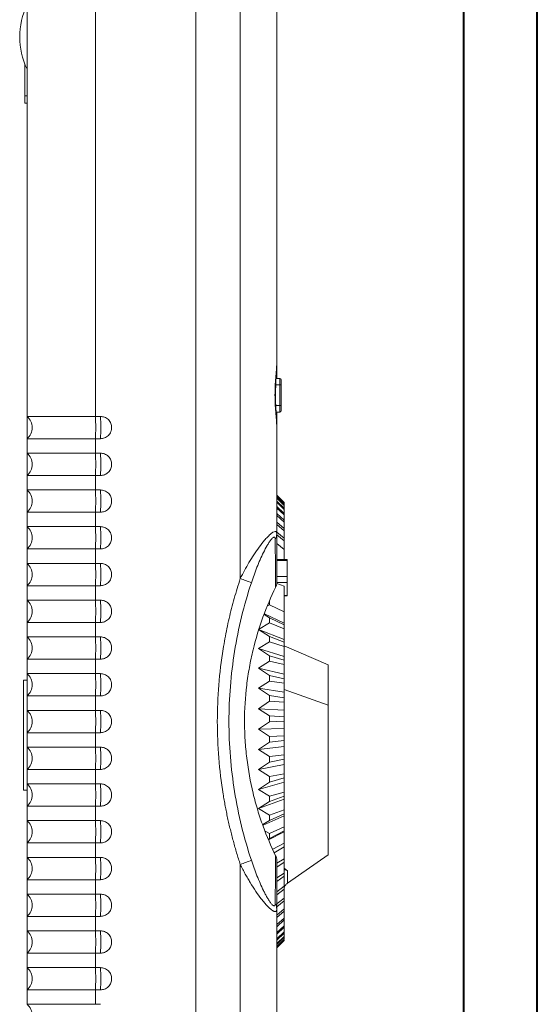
# Model space of a CAD drawing. Header units: millimetres. Extents: x 0 to 1189, y 0 to 841.
# Tile 7 of 8: x 1119 to 1189, y 137 to 271. Entities that reach past the tile are written whole.
import ezdxf

# ---------------------------------------------------------------- set-up
doc = ezdxf.new("R2010")
doc.units = ezdxf.units.MM

msp = doc.modelspace()

# ---------------------------------------------------------------- linework, layer by layer
at = {"color": 7, "linetype": 'Continuous', "lineweight": 40}
for p, q in [((1189.08, 0.21), (1189.08, 841.21)), ((1179.08, 10.21), (1179.08, 831.21))]:
    msp.add_line(p, q, dxfattribs=at)
at = {"color": 7, "linetype": 'Continuous', "lineweight": 15}
for p, q in [((1142.6, 97.15), (1142.6, 273.7)), ((1142.6, 273.67), (1142.6, 97.17)), ((1148.64, 194.97), (1148.64, 273.67)), ((1153.6, 224.29), (1153.6, 273.67)), ((1119.6, 272.74), (1119.6, 217.04)), ((1128.9, 272.74), (1128.9, 217.04)), ((1119.3, 260.67), (1119.3, 265)), ((1119.6, 260.67), (1119.3, 260.67)), ((1119.3, 259.67), (1119.6, 259.67)), ((1153.5, 222.22), (1154, 222.21)), ((1154, 221.32), (1154, 222.21)), ((1154, 218.52), (1154, 221.32)), ((1154.2, 221.32), (1154, 221.32)), ((1154.2, 218.52), (1154.2, 221.32)), ((1154, 217.63), (1154, 218.52)), ((1154, 218.52), (1154.2, 218.52)), ((1154, 217.63), (1153.51, 217.62)), ((1119.6, 217.04), (1128.9, 217.04)), ((1128.9, 217.04), (1129.6, 217.04)), ((1153.6, 215.65), (1153.57, 216.23)), ((1153.6, 201.06), (1153.6, 215.65)), ((1128.9, 214), (1119.6, 214)), ((1119.6, 214), (1119.6, 212.04)), ((1128.9, 214), (1128.9, 212.04)), ((1129.6, 214), (1128.9, 214)), ((1119.6, 212.04), (1128.9, 212.04)), ((1128.9, 212.04), (1129.6, 212.04)), ((1128.9, 209), (1119.6, 209)), ((1119.6, 209), (1119.6, 207.04)), ((1128.9, 209), (1128.9, 207.04)), ((1129.6, 209), (1128.9, 209)), ((1119.6, 207.04), (1128.9, 207.04)), ((1128.9, 207.04), (1129.6, 207.04)), ((1153.6, 206.33), (1154.6, 205.33)), ((1154.6, 205.28), (1153.6, 206.28)), ((1153.6, 206.24), (1154.6, 205.24)), ((1154.6, 205.02), (1153.6, 206.02)), ((1153.6, 205.91), (1154.6, 204.93)), ((1154.6, 204.54), (1153.6, 205.52)), ((1153.6, 205.35), (1154.6, 204.39)), ((1154.6, 205.24), (1154.6, 205.1)), ((1154.6, 204.93), (1154.6, 205.02)), ((1128.9, 204), (1119.6, 204)), ((1119.6, 204), (1119.6, 202.04)), ((1128.9, 204), (1128.9, 202.04)), ((1129.6, 204), (1128.9, 204)), ((1154.6, 203.83), (1153.6, 204.79)), ((1153.6, 204.57), (1154.6, 203.64)), ((1154.6, 202.91), (1153.6, 203.84)), ((1154.6, 204.93), (1154.6, 204.61)), ((1154.6, 204.39), (1154.6, 204.54)), ((1154.6, 204.39), (1154.6, 203.91)), ((1154.6, 203.64), (1154.6, 203.83)), ((1153.6, 203.56), (1154.6, 202.67)), ((1154.6, 201.78), (1153.6, 202.67)), ((1153.6, 202.34), (1154.6, 201.49)), ((1154.6, 203.64), (1154.6, 202.99)), ((1154.6, 202.67), (1154.6, 202.91)), ((1154.6, 202.67), (1154.6, 201.86)), ((1119.6, 202.04), (1128.9, 202.04)), ((1128.9, 202.04), (1129.6, 202.04)), ((1154.6, 200.45), (1153.6, 201.3)), ((1154.6, 201.49), (1154.6, 201.78)), ((1154.6, 201.49), (1154.6, 200.53)), ((1153.6, 200.92), (1154.6, 200.11)), ((1154.6, 198.93), (1153.6, 199.73)), ((1154.6, 200.11), (1154.6, 200.45)), ((1154.6, 200.11), (1154.6, 198.93)), ((1128.9, 199), (1119.6, 199)), ((1119.6, 199), (1119.6, 197.04)), ((1128.9, 199), (1128.9, 197.04)), ((1129.6, 199), (1128.9, 199)), ((1154.6, 197.59), (1154.6, 198.93)), ((1119.6, 197.04), (1128.9, 197.04)), ((1128.9, 197.04), (1129.6, 197.04)), ((1155, 197.59), (1153.6, 197.59)), ((1155, 197.42), (1155, 195.24)), ((1154.6, 193.94), (1153.59, 194.32)), ((1155, 194.45), (1155, 192.65)), ((1128.9, 194), (1119.6, 194)), ((1119.6, 194), (1119.6, 192.04)), ((1128.9, 194), (1128.9, 192.04)), ((1129.6, 194), (1128.9, 194)), ((1154.6, 190.45), (1154.6, 193.94)), ((1119.6, 192.04), (1128.9, 192.04)), ((1128.9, 192.04), (1129.6, 192.04)), ((1152.6, 191.41), (1152.6, 191.92)), ((1155, 192.65), (1154.6, 192.65)), ((1154.6, 192.64), (1155, 192.64)), ((1155, 192.64), (1155, 192.65)), ((1152.33, 191.25), (1152.6, 191.41)), ((1152.6, 191.41), (1154.6, 190.45)), ((1154.6, 188.9), (1154.6, 190.45)), ((1128.9, 189), (1119.6, 189)), ((1119.6, 189), (1119.6, 187.04)), ((1128.9, 189), (1128.9, 187.04)), ((1129.6, 189), (1128.9, 189)), ((1151.12, 188.05), (1152.6, 188.94)), ((1152.6, 189.65), (1151.88, 190.09)), ((1151.92, 190.18), (1154.6, 188.9)), ((1152.6, 189.65), (1152.6, 188.94)), ((1152.6, 189.65), (1154.6, 188.7)), ((1154.6, 188.15), (1152.6, 188.94)), ((1152.6, 187.11), (1151.12, 188.05)), ((1151.12, 188.05), (1154.6, 186.67)), ((1154.6, 188.7), (1154.6, 188.9)), ((1154.6, 188.15), (1154.6, 188.7)), ((1154.6, 186.67), (1154.6, 188.15)), ((1119.6, 187.04), (1128.9, 187.04)), ((1128.9, 187.04), (1129.6, 187.04)), ((1151.12, 185.45), (1152.6, 186.38)), ((1152.6, 187.11), (1152.6, 186.38)), ((1152.6, 187.11), (1154.6, 186.31)), ((1154.6, 185.75), (1152.6, 186.38)), ((1154.6, 186.31), (1154.6, 186.67)), ((1154.6, 185.75), (1154.6, 186.31)), ((1152.6, 184.48), (1151.12, 185.45)), ((1151.12, 185.45), (1154.6, 184.35)), ((1160.6, 183.23), (1154.6, 185.83)), ((1154.6, 184.35), (1154.6, 185.75)), ((1128.9, 184), (1119.6, 184)), ((1119.6, 184), (1119.6, 182.04)), ((1128.9, 184), (1128.9, 182.04)), ((1129.6, 184), (1128.9, 184)), ((1151.12, 182.77), (1152.6, 183.73)), ((1152.6, 184.48), (1152.6, 183.73)), ((1152.6, 184.48), (1154.6, 183.85)), ((1154.6, 183.27), (1152.6, 183.73)), ((1154.6, 183.85), (1154.6, 184.35)), ((1154.6, 183.27), (1154.6, 183.85)), ((1152.6, 181.79), (1151.12, 182.77)), ((1151.12, 182.77), (1154.6, 181.97)), ((1154.6, 181.97), (1154.6, 183.27)), ((1160.6, 177.74), (1160.6, 183.23)), ((1119.1, 166.17), (1119.1, 181.17)), ((1119.1, 181.17), (1119.6, 181.17)), ((1119.6, 182.04), (1128.9, 182.04)), ((1128.9, 182.04), (1129.6, 182.04)), ((1151.12, 180.04), (1152.6, 181.02)), ((1152.6, 181.79), (1152.6, 181.02)), ((1152.6, 181.79), (1154.6, 181.33)), ((1154.6, 180.73), (1152.6, 181.02)), ((1154.6, 181.33), (1154.6, 181.97)), ((1154.6, 180.73), (1154.6, 181.33)), ((1152.6, 179.05), (1151.12, 180.04)), ((1151.12, 180.04), (1154.6, 179.53)), ((1154.6, 179.53), (1154.6, 180.73)), ((1154.6, 179.87), (1160.6, 177.74)), ((1128.9, 179), (1119.6, 179)), ((1119.6, 179), (1119.6, 177.04)), ((1128.9, 179), (1128.9, 177.04)), ((1129.6, 179), (1128.9, 179)), ((1151.12, 177.27), (1152.6, 178.27)), ((1152.6, 179.05), (1152.6, 178.27)), ((1152.6, 179.05), (1154.6, 178.75)), ((1154.6, 178.15), (1152.6, 178.27)), ((1154.6, 178.75), (1154.6, 179.53)), ((1154.6, 178.15), (1154.6, 178.75)), ((1119.6, 177.04), (1128.9, 177.04)), ((1128.9, 177.04), (1129.6, 177.04)), ((1152.6, 176.28), (1151.12, 177.27)), ((1151.12, 177.27), (1154.6, 177.07)), ((1154.6, 177.07), (1154.6, 178.15)), ((1154.6, 176.16), (1154.6, 177.07)), ((1160.6, 177.74), (1160.6, 157.37)), ((1152.6, 176.28), (1152.6, 175.5)), ((1152.6, 176.28), (1154.6, 176.16)), ((1154.6, 175.55), (1152.6, 175.5)), ((1154.6, 175.55), (1154.6, 176.16)), ((1154.6, 174.59), (1154.6, 175.55)), ((1151.12, 174.5), (1152.6, 175.5)), ((1151.12, 174.5), (1154.6, 174.59)), ((1152.6, 173.5), (1151.12, 174.5)), ((1154.6, 173.56), (1154.6, 174.59)), ((1128.9, 174), (1119.6, 174)), ((1119.6, 174), (1119.6, 172.04)), ((1128.9, 174), (1128.9, 172.04)), ((1129.6, 174), (1128.9, 174)), ((1152.6, 173.5), (1154.6, 173.56)), ((1152.6, 173.5), (1152.6, 172.72)), ((1154.6, 172.95), (1152.6, 172.72)), ((1154.6, 172.95), (1154.6, 173.56)), ((1154.6, 172.12), (1154.6, 172.95)), ((1119.6, 172.04), (1128.9, 172.04)), ((1128.9, 172.04), (1129.6, 172.04)), ((1151.12, 171.72), (1152.6, 172.72)), ((1151.12, 171.72), (1154.6, 172.12)), ((1152.6, 170.74), (1151.12, 171.72)), ((1154.6, 170.97), (1154.6, 172.12)), ((1152.6, 170.74), (1154.6, 170.97)), ((1152.6, 170.74), (1152.6, 169.97)), ((1154.6, 170.38), (1152.6, 169.97)), ((1154.6, 170.38), (1154.6, 170.97)), ((1154.6, 169.68), (1154.6, 170.38)), ((1128.9, 169), (1119.6, 169)), ((1119.6, 169), (1119.6, 167.04)), ((1128.9, 169), (1128.9, 167.04)), ((1129.6, 169), (1128.9, 169)), ((1151.12, 168.98), (1152.6, 169.97)), ((1151.12, 168.98), (1154.6, 169.68)), ((1152.6, 168.02), (1151.12, 168.98)), ((1154.6, 168.42), (1154.6, 169.68)), ((1152.6, 168.02), (1154.6, 168.42)), ((1152.6, 168.02), (1152.6, 167.26)), ((1154.6, 167.84), (1152.6, 167.26)), ((1154.6, 167.84), (1154.6, 168.42)), ((1154.6, 167.28), (1154.6, 167.84)), ((1119.6, 166.17), (1119.1, 166.17)), ((1119.6, 167.04), (1128.9, 167.04)), ((1128.9, 167.04), (1129.6, 167.04)), ((1151.12, 166.29), (1154.6, 167.28)), ((1151.12, 166.29), (1152.6, 167.26)), ((1152.6, 165.36), (1151.12, 166.29)), ((1154.6, 165.93), (1154.6, 167.28)), ((1151.12, 163.67), (1154.6, 164.95)), ((1152.6, 165.36), (1154.6, 165.93)), ((1152.6, 165.36), (1152.6, 164.62)), ((1154.6, 165.35), (1152.6, 164.62)), ((1154.6, 165.35), (1154.6, 165.93)), ((1154.6, 164.95), (1154.6, 165.35)), ((1154.6, 163.5), (1154.6, 164.95)), ((1128.9, 164), (1119.6, 164)), ((1119.6, 164), (1119.6, 162.04)), ((1128.9, 164), (1128.9, 162.04)), ((1129.6, 164), (1128.9, 164)), ((1151.12, 163.67), (1152.6, 164.62)), ((1152.6, 162.77), (1151.12, 163.67)), ((1152.6, 162.77), (1154.6, 163.5)), ((1154.6, 162.95), (1154.6, 163.5)), ((1151.73, 161.4), (1154.6, 162.69)), ((1154.6, 162.95), (1152.6, 162.06)), ((1152.6, 162.77), (1152.6, 162.06)), ((1154.6, 162.69), (1154.6, 162.95)), ((1154.6, 161.17), (1154.6, 162.69)), ((1119.6, 162.04), (1128.9, 162.04)), ((1128.9, 162.04), (1129.6, 162.04)), ((1151.69, 161.49), (1152.6, 162.06)), ((1152.6, 160.28), (1154.6, 161.17)), ((1154.6, 160.64), (1154.6, 161.17)), ((1152.6, 160.28), (1152.02, 160.61)), ((1152.45, 159.51), (1152.6, 159.59)), ((1152.49, 159.43), (1154.6, 160.53)), ((1154.6, 160.64), (1152.6, 159.59)), ((1152.6, 160.28), (1152.6, 159.59)), ((1154.6, 160.53), (1154.6, 160.64)), ((1154.6, 158.95), (1154.6, 160.53)), ((1128.9, 159), (1119.6, 159)), ((1119.6, 159), (1119.6, 157.04)), ((1128.9, 159), (1128.9, 157.04)), ((1129.6, 159), (1128.9, 159)), ((1153.06, 158.14), (1154.6, 158.95)), ((1154.6, 158.45), (1153.27, 157.66)), ((1154.6, 158.45), (1154.6, 158.95)), ((1154.6, 156.85), (1154.6, 158.45)), ((1119.6, 157.04), (1128.9, 157.04)), ((1128.9, 157.04), (1129.6, 157.04)), ((1153.6, 156.26), (1154.6, 156.85)), ((1154.6, 156.38), (1154.6, 156.85)), ((1160.6, 157.37), (1155.07, 153.52)), ((1148.64, 156.07), (1148.64, 97.17)), ((1154.6, 156.38), (1153.6, 155.72)), ((1154.6, 154.9), (1154.6, 156.38)), ((1155.07, 155.22), (1154.6, 155.55)), ((1153.6, 154.23), (1154.6, 154.9)), ((1154.6, 154.46), (1153.6, 153.74)), ((1154.6, 154.46), (1154.6, 154.9)), ((1154.6, 153.1), (1154.6, 154.39)), ((1155.07, 153.52), (1155.07, 155.22)), ((1128.9, 154), (1119.6, 154)), ((1119.6, 154), (1119.6, 152.04)), ((1128.9, 154), (1128.9, 152.04)), ((1129.6, 154), (1128.9, 154)), ((1153.6, 152.37), (1154.6, 153.1)), ((1154.6, 152.71), (1154.6, 153.1)), ((1119.6, 152.04), (1128.9, 152.04)), ((1128.9, 152.04), (1129.6, 152.04)), ((1153.45, 150.58), (1154.6, 151.47)), ((1154.6, 152.71), (1153.6, 151.92)), ((1154.6, 151.47), (1154.6, 152.63)), ((1154.6, 151.12), (1154.6, 151.47)), ((1154.6, 151.12), (1153.6, 150.29)), ((1154.6, 150.03), (1154.6, 151.05)), ((1128.9, 149), (1119.6, 149)), ((1119.6, 149), (1119.6, 147.04)), ((1128.9, 149), (1128.9, 147.04)), ((1129.6, 149), (1128.9, 149)), ((1153.6, 149.19), (1154.6, 150.03)), ((1153.6, 123.37), (1153.6, 149.98)), ((1154.6, 149.72), (1153.6, 148.84)), ((1153.6, 147.9), (1154.6, 148.78)), ((1154.6, 149.72), (1154.6, 150.03)), ((1154.6, 148.78), (1154.6, 149.65)), ((1154.6, 148.52), (1154.6, 148.78)), ((1154.6, 148.52), (1153.6, 147.6)), ((1153.6, 146.82), (1154.6, 147.73)), ((1154.6, 147.52), (1153.6, 146.57)), ((1154.6, 147.73), (1154.6, 148.44)), ((1154.6, 147.52), (1154.6, 147.73)), ((1154.6, 146.9), (1154.6, 147.45)), ((1119.6, 147.04), (1128.9, 147.04)), ((1128.9, 147.04), (1129.6, 147.04)), ((1153.6, 145.95), (1154.6, 146.9)), ((1154.6, 146.74), (1153.6, 145.76)), ((1153.6, 145.31), (1154.6, 146.28)), ((1154.6, 146.17), (1153.6, 145.18)), ((1154.6, 146.74), (1154.6, 146.9)), ((1154.6, 146.28), (1154.6, 146.66)), ((1154.6, 146.17), (1154.6, 146.28)), ((1154.6, 145.89), (1154.6, 146.1)), ((1153.6, 144.9), (1154.6, 145.89)), ((1154.6, 145.83), (1153.6, 144.83)), ((1153.6, 144.72), (1154.6, 145.72)), ((1154.6, 145.71), (1153.6, 144.71)), ((1154.6, 145.72), (1154.6, 145.75)), ((1128.9, 144), (1119.6, 144)), ((1119.6, 144), (1119.6, 142.04)), ((1128.9, 144), (1128.9, 142.04)), ((1129.6, 144), (1128.9, 144)), ((1119.6, 142.04), (1128.9, 142.04)), ((1128.9, 142.04), (1129.6, 142.04)), ((1128.9, 139), (1119.6, 139)), ((1119.6, 139), (1119.6, 137.04)), ((1128.9, 139), (1128.9, 137.04)), ((1129.6, 139), (1128.9, 139)), ((1119.6, 137.04), (1128.9, 137.04)), ((1128.9, 137.04), (1129.6, 137.04))]:
    msp.add_line(p, q, dxfattribs=at)
at = {"color": 8, "linetype": 'Continuous', "lineweight": 15}
for p, q in [((1154, 221.32), (1153.46, 221.32)), ((1153.47, 218.52), (1154, 218.52)), ((1153.6, 197.42), (1155, 197.42)), ((1155, 195.24), (1153.6, 195.24)), ((1153.6, 194.45), (1155, 194.45))]:
    msp.add_line(p, q, dxfattribs=at)
at = {"color": 7, "linetype": 'Continuous', "lineweight": 15}
for centre, radius, start, end in [((1128.6, 268.67), 10, 154.1582, 205.8437), ((1154, 222.01), 0.2, 0, 89), ((1154, 217.83), 0.2, 271, 0), ((1118.3, 215.52), 2, 310.5416, 49.4584), ((1106.14, 215.52), 22.81, 356.1791, 3.8209), ((1106.84, 215.52), 22.81, 356.1791, 3.8209), ((1118.3, 210.52), 2, 310.5416, 49.4584), ((1106.14, 210.52), 22.81, 356.1791, 3.8209), ((1106.84, 210.52), 22.81, 356.1791, 3.8209), ((1118.3, 205.52), 2, 310.5416, 49.4584), ((1106.14, 205.52), 22.81, 356.1791, 3.8209), ((1106.84, 205.52), 22.81, 356.1791, 3.8209), ((1118.3, 200.52), 2, 310.5416, 49.4584), ((1106.14, 200.52), 22.81, 356.1791, 3.8209), ((1106.84, 200.52), 22.81, 356.1791, 3.8209), ((1152.11, 201.07), 1.49, 328.8892, 359.7506), ((1118.3, 195.52), 2, 310.5416, 49.4584), ((1106.14, 195.52), 22.81, 356.1791, 3.8209), ((1106.84, 195.52), 22.81, 356.1791, 3.8209), ((1144.94, 183.17), 12.37, 65.1275, 72.5871), ((1118.3, 190.52), 2, 310.5416, 49.4584), ((1106.14, 190.52), 22.81, 356.1791, 3.8209), ((1106.84, 190.52), 22.81, 356.1791, 3.8209), ((1118.3, 185.52), 2, 310.5416, 49.4584), ((1106.14, 185.52), 22.81, 356.1791, 3.8209), ((1106.84, 185.52), 22.81, 356.1791, 3.8209), ((1118.3, 180.52), 2, 310.5416, 49.4584), ((1106.14, 180.52), 22.81, 356.1791, 3.8209), ((1106.84, 180.52), 22.81, 356.1791, 3.8209), ((1118.3, 175.52), 2, 310.5416, 49.4584), ((1106.14, 175.52), 22.81, 356.1791, 3.8209), ((1106.84, 175.52), 22.81, 356.1791, 3.8209), ((1118.3, 170.52), 2, 310.5416, 49.4584), ((1106.14, 170.52), 22.81, 356.1791, 3.8209), ((1106.84, 170.52), 22.81, 356.1791, 3.8209), ((1118.3, 165.52), 2, 310.5416, 49.4584), ((1106.14, 165.52), 22.81, 356.1791, 3.8209), ((1106.84, 165.52), 22.81, 356.1791, 3.8209), ((1118.3, 160.52), 2, 310.5416, 49.4584), ((1106.14, 160.52), 22.81, 356.1791, 3.8209), ((1106.84, 160.52), 22.81, 356.1791, 3.8209), ((1118.3, 155.52), 2, 310.5416, 49.4584), ((1106.14, 155.52), 22.81, 356.1791, 3.8209), ((1106.84, 155.52), 22.81, 356.1791, 3.8209), ((1144.94, 167.88), 12.37, 287.4129, 294.8725), ((1118.3, 150.52), 2, 310.5416, 49.4584), ((1106.14, 150.52), 22.81, 356.1791, 3.8209), ((1106.84, 150.52), 22.81, 356.1791, 3.8209), ((1152.11, 149.98), 1.49, 0.2494, 31.1108), ((1118.3, 145.52), 2, 310.5416, 49.4584), ((1106.14, 145.52), 22.81, 356.1791, 3.8209), ((1106.84, 145.52), 22.81, 356.1791, 3.8209), ((1118.3, 140.52), 2, 310.5416, 49.4584), ((1106.14, 140.52), 22.81, 356.1791, 3.8209), ((1106.84, 140.52), 22.81, 356.1791, 3.8209), ((1118.3, 135.52), 2, 310.5416, 49.4584)]:
    msp.add_arc(centre, radius, start, end, dxfattribs=at)
for points, knots in [([(1119.3, 259.67), (1119.3, 259.69), (1119.3, 259.72), (1119.3, 259.95), (1119.3, 260.28), (1119.3, 260.54), (1119.3, 260.67)], [0, 0, 0, 0, 0.25, 0.499998, 0.75, 1, 1, 1, 1]), ([(1153.58, 216.14), (1153.56, 216.53), (1153.53, 217.23), (1153.48, 218.21), (1153.44, 218.96), (1153.43, 219.64), (1153.44, 220.38), (1153.46, 221.32), (1153.5, 222.25), (1153.55, 223.12), (1153.57, 223.56), (1153.58, 223.8)], [0, 0, 0, 0, 0.158126, 0.281577, 0.37526, 0.448306, 0.540409, 0.660527, 0.810063, 0.898646, 1, 1, 1, 1]), ([(1153.6, 222.22), (1153.6, 222.26), (1153.6, 222.72), (1153.6, 223.4), (1153.6, 223.99), (1153.6, 224.22)], [0, 0, 0, 0, 0.05749, 0.628786, 1, 1, 1, 1]), ([(1154.2, 221.32), (1154.2, 221.41), (1154.2, 221.54), (1154.2, 221.71), (1154.2, 221.82), (1154.2, 221.9), (1154.2, 221.99), (1154.2, 222.01), (1154.2, 222.01)], [0, 0, 0, 0, 0.239441, 0.369472, 0.499998, 0.630029, 0.760555, 1, 1, 1, 1]), ([(1154.2, 217.83), (1154.2, 217.84), (1154.2, 217.85), (1154.2, 217.94), (1154.2, 218.03), (1154.2, 218.14), (1154.2, 218.3), (1154.2, 218.44), (1154.2, 218.52)], [0, 0, 0, 0, 0.239444, 0.369476, 0.5, 0.630031, 0.760556, 1, 1, 1, 1]), ([(1153.6, 215.73), (1153.6, 215.96), (1153.6, 216.54), (1153.6, 217.2), (1153.6, 217.62), (1153.6, 217.62)], [0, 0, 0, 0, 0.388974, 0.988251, 1, 1, 1, 1]), ([(1119.6, 214), (1119.6, 214.02), (1119.6, 214.06), (1119.6, 214.25), (1119.6, 214.5), (1119.6, 214.93), (1119.6, 215.52), (1119.6, 216.12), (1119.6, 216.54), (1119.6, 216.79), (1119.6, 216.99), (1119.6, 217.02), (1119.6, 217.04)], [0, 0, 0, 0, 0.123934, 0.187793, 0.251761, 0.373924, 0.5, 0.626076, 0.748239, 0.812099, 0.876066, 1, 1, 1, 1]), ([(1129.6, 217.04), (1129.79, 217.02), (1130.08, 216.99), (1130.44, 216.8), (1130.68, 216.61), (1130.87, 216.36), (1131.06, 216.01), (1131.15, 215.52), (1131.06, 215.04), (1130.87, 214.68), (1130.68, 214.44), (1130.44, 214.24), (1130.08, 214.05), (1129.79, 214.02), (1129.6, 214)], [0, 0, 0, 0, 0.119722, 0.184804, 0.25, 0.315083, 0.380279, 0.5, 0.619721, 0.684804, 0.75, 0.815083, 0.880278, 1, 1, 1, 1]), ([(1119.6, 209), (1119.6, 209.02), (1119.6, 209.06), (1119.6, 209.25), (1119.6, 209.5), (1119.6, 209.93), (1119.6, 210.52), (1119.6, 211.12), (1119.6, 211.54), (1119.6, 211.79), (1119.6, 211.99), (1119.6, 212.02), (1119.6, 212.04)], [0, 0, 0, 0, 0.123934, 0.187793, 0.251761, 0.373924, 0.5, 0.626076, 0.748239, 0.812099, 0.876066, 1, 1, 1, 1]), ([(1129.6, 212.04), (1129.79, 212.02), (1130.08, 211.99), (1130.44, 211.8), (1130.68, 211.61), (1130.87, 211.36), (1131.06, 211.01), (1131.15, 210.52), (1131.06, 210.04), (1130.87, 209.68), (1130.68, 209.44), (1130.44, 209.24), (1130.08, 209.05), (1129.79, 209.02), (1129.6, 209)], [0, 0, 0, 0, 0.119722, 0.184805, 0.25, 0.315083, 0.380278, 0.5, 0.619722, 0.684804, 0.75, 0.815083, 0.880278, 1, 1, 1, 1]), ([(1119.6, 204), (1119.6, 204.02), (1119.6, 204.06), (1119.6, 204.25), (1119.6, 204.5), (1119.6, 204.93), (1119.6, 205.52), (1119.6, 206.12), (1119.6, 206.54), (1119.6, 206.79), (1119.6, 206.99), (1119.6, 207.02), (1119.6, 207.04)], [0, 0, 0, 0, 0.123934, 0.187793, 0.251761, 0.373925, 0.5, 0.626076, 0.748239, 0.812099, 0.876066, 1, 1, 1, 1]), ([(1129.6, 207.04), (1129.79, 207.02), (1130.08, 206.99), (1130.44, 206.8), (1130.68, 206.61), (1130.87, 206.36), (1131.06, 206.01), (1131.15, 205.52), (1131.06, 205.04), (1130.87, 204.68), (1130.68, 204.44), (1130.44, 204.24), (1130.08, 204.05), (1129.79, 204.02), (1129.6, 204)], [0, 0, 0, 0, 0.119721, 0.184804, 0.25, 0.315083, 0.380278, 0.5, 0.619721, 0.684804, 0.75, 0.815083, 0.880278, 1, 1, 1, 1]), ([(1119.6, 199), (1119.6, 199.02), (1119.6, 199.06), (1119.6, 199.25), (1119.6, 199.5), (1119.6, 199.93), (1119.6, 200.52), (1119.6, 201.12), (1119.6, 201.54), (1119.6, 201.79), (1119.6, 201.99), (1119.6, 202.02), (1119.6, 202.04)], [0, 0, 0, 0, 0.123934, 0.187793, 0.251761, 0.373924, 0.5, 0.626076, 0.748239, 0.812099, 0.876066, 1, 1, 1, 1]), ([(1129.6, 202.04), (1129.79, 202.02), (1130.08, 201.99), (1130.44, 201.8), (1130.68, 201.61), (1130.87, 201.36), (1131.06, 201.01), (1131.15, 200.52), (1131.06, 200.04), (1130.87, 199.68), (1130.68, 199.44), (1130.44, 199.24), (1130.08, 199.05), (1129.79, 199.02), (1129.6, 199)], [0, 0, 0, 0, 0.119722, 0.184804, 0.25, 0.315083, 0.380279, 0.5, 0.619722, 0.684805, 0.75, 0.815083, 0.880278, 1, 1, 1, 1]), ([(1148.64, 194.97), (1149, 195.71), (1149.4, 196.44), (1150.03, 197.51), (1150.25, 197.86), (1150.7, 198.56), (1150.94, 198.9), (1151.43, 199.57), (1151.68, 199.89), (1152.07, 200.34), (1152.2, 200.48), (1152.45, 200.75), (1152.58, 200.88), (1152.84, 201.1), (1152.96, 201.2), (1153.19, 201.34), (1153.28, 201.38), (1153.45, 201.4), (1153.51, 201.37), (1153.58, 201.25), (1153.6, 201.17), (1153.6, 201.06)], [0, 0, 0, 0, 0.25, 0.25, 0.375, 0.375, 0.5, 0.5, 0.625, 0.625, 0.6875, 0.6875, 0.75, 0.75, 0.8125, 0.8125, 0.875, 0.875, 0.9375, 0.9375, 1, 1, 1, 1]), ([(1153.38, 200.3), (1153.38, 200.4), (1153.37, 200.49), (1153.32, 200.6), (1153.28, 200.62), (1153.17, 200.61), (1153.11, 200.57), (1152.96, 200.43), (1152.88, 200.34), (1152.71, 200.12), (1152.62, 200), (1152.46, 199.74), (1152.37, 199.6), (1152.12, 199.16), (1151.96, 198.85), (1151.64, 198.2), (1151.48, 197.87), (1151.19, 197.19), (1151.04, 196.85), (1150.63, 195.81), (1150.38, 195.11), (1150.14, 194.39)], [0, 0, 0, 0, 0.0625, 0.0625, 0.125, 0.125, 0.1875, 0.1875, 0.25, 0.25, 0.3125, 0.3125, 0.375, 0.375, 0.5, 0.5, 0.625, 0.625, 0.75, 0.75, 1, 1, 1, 1]), ([(1119.6, 194), (1119.6, 194.02), (1119.6, 194.06), (1119.6, 194.25), (1119.6, 194.5), (1119.6, 194.93), (1119.6, 195.52), (1119.6, 196.12), (1119.6, 196.54), (1119.6, 196.79), (1119.6, 196.99), (1119.6, 197.02), (1119.6, 197.04)], [0, 0, 0, 0, 0.123934, 0.187793, 0.251761, 0.373924, 0.5, 0.626076, 0.748239, 0.812099, 0.876066, 1, 1, 1, 1]), ([(1129.6, 197.04), (1129.79, 197.02), (1130.08, 196.99), (1130.44, 196.8), (1130.68, 196.61), (1130.87, 196.36), (1131.06, 196.01), (1131.15, 195.52), (1131.06, 195.04), (1130.87, 194.68), (1130.68, 194.44), (1130.44, 194.24), (1130.08, 194.05), (1129.79, 194.02), (1129.6, 194)], [0, 0, 0, 0, 0.119721, 0.184804, 0.25, 0.315083, 0.380278, 0.5, 0.619721, 0.684804, 0.75, 0.815083, 0.880278, 1, 1, 1, 1]), ([(1155, 197.42), (1155, 197.45), (1155, 197.5), (1155, 197.56), (1155, 197.59), (1155, 197.59), (1155, 197.59)], [0, 0, 0, 0, 0.280028, 0.560057, 0.84008, 1, 1, 1, 1]), ([(1148.64, 156.07), (1148.55, 156.33), (1148.38, 156.86), (1148.14, 157.64), (1147.91, 158.43), (1147.69, 159.22), (1147.48, 160.02), (1147.28, 160.81), (1147.09, 161.61), (1146.91, 162.41), (1146.74, 163.22), (1146.58, 164.02), (1146.44, 164.83), (1146.07, 167), (1145.64, 170.56), (1145.44, 175.52), (1145.64, 180.49), (1146.09, 184.24), (1146.54, 186.79), (1146.81, 188.17), (1147.11, 189.55), (1147.44, 190.91), (1147.81, 192.27), (1148.21, 193.63), (1148.49, 194.52), (1148.64, 194.97)], [0, 0, 0, 0, 0.020869, 0.041709, 0.062521, 0.083311, 0.104081, 0.124836, 0.145579, 0.166314, 0.187044, 0.207774, 0.228507, 0.249246, 0.374691, 0.500002, 0.625299, 0.750758, 0.786303, 0.821837, 0.857379, 0.892948, 0.928562, 0.96424, 1, 1, 1, 1]), ([(1150.14, 194.39), (1149.13, 191.34), (1148.37, 188.22), (1147.35, 181.9), (1147.09, 178.71), (1147.09, 172.33), (1147.35, 169.14), (1148.37, 162.83), (1149.13, 159.71), (1150.14, 156.65)], [0, 0, 0, 0, 0.25, 0.25, 0.5, 0.5, 0.75, 0.75, 1, 1, 1, 1]), ([(1155, 195.24), (1155, 195.21), (1155, 195.14), (1155, 195.03), (1155, 194.91), (1155, 194.79), (1155, 194.68), (1155, 194.58), (1155, 194.5), (1155, 194.46), (1155, 194.45)], [0, 0, 0, 0, 0.124999, 0.25, 0.375, 0.5, 0.625, 0.750001, 0.875, 1, 1, 1, 1]), ([(1153.45, 157.26), (1152.83, 158.54), (1152.25, 159.89), (1151.48, 162.01), (1151.23, 162.74), (1150.78, 164.22), (1150.57, 164.98), (1150.01, 167.32), (1149.72, 168.91), (1149.42, 171.34), (1149.34, 172.16), (1149.27, 173.4), (1149.25, 173.82), (1149.22, 174.65), (1149.21, 175.07), (1149.21, 177.18), (1149.31, 178.83), (1149.61, 181.27), (1149.73, 182.08), (1150.02, 183.68), (1150.19, 184.48), (1150.75, 186.81), (1151.21, 188.29), (1152.24, 191.14), (1152.83, 192.5), (1153.45, 193.78)], [0, 0, 0, 0, 0.125, 0.125, 0.1875, 0.1875, 0.25, 0.25, 0.375, 0.375, 0.4375, 0.4375, 0.46875, 0.46875, 0.5, 0.5, 0.625, 0.625, 0.6875, 0.6875, 0.75, 0.75, 0.875, 0.875, 1, 1, 1, 1]), ([(1119.6, 189), (1119.6, 189.02), (1119.6, 189.06), (1119.6, 189.25), (1119.6, 189.5), (1119.6, 189.93), (1119.6, 190.52), (1119.6, 191.12), (1119.6, 191.54), (1119.6, 191.79), (1119.6, 191.99), (1119.6, 192.02), (1119.6, 192.04)], [0, 0, 0, 0, 0.123934, 0.187793, 0.251761, 0.373925, 0.5, 0.626076, 0.748239, 0.812099, 0.876066, 1, 1, 1, 1]), ([(1129.6, 192.04), (1129.79, 192.02), (1130.08, 191.99), (1130.44, 191.8), (1130.68, 191.61), (1130.87, 191.36), (1131.06, 191.01), (1131.15, 190.52), (1131.06, 190.04), (1130.87, 189.68), (1130.68, 189.44), (1130.44, 189.24), (1130.08, 189.05), (1129.79, 189.02), (1129.6, 189)], [0, 0, 0, 0, 0.119722, 0.184805, 0.25, 0.315083, 0.380279, 0.5, 0.619721, 0.684804, 0.75, 0.815083, 0.880278, 1, 1, 1, 1]), ([(1119.6, 184), (1119.6, 184.02), (1119.6, 184.06), (1119.6, 184.25), (1119.6, 184.5), (1119.6, 184.93), (1119.6, 185.52), (1119.6, 186.12), (1119.6, 186.54), (1119.6, 186.79), (1119.6, 186.99), (1119.6, 187.02), (1119.6, 187.04)], [0, 0, 0, 0, 0.123934, 0.187793, 0.251761, 0.373925, 0.5, 0.626076, 0.748239, 0.812099, 0.876066, 1, 1, 1, 1]), ([(1129.6, 187.04), (1129.79, 187.02), (1130.08, 186.99), (1130.44, 186.8), (1130.68, 186.61), (1130.87, 186.36), (1131.06, 186.01), (1131.15, 185.52), (1131.06, 185.04), (1130.87, 184.68), (1130.68, 184.44), (1130.44, 184.24), (1130.08, 184.05), (1129.79, 184.02), (1129.6, 184)], [0, 0, 0, 0, 0.119722, 0.184804, 0.25, 0.315083, 0.380279, 0.5, 0.619722, 0.684804, 0.75, 0.815083, 0.880278, 1, 1, 1, 1]), ([(1119.6, 179), (1119.6, 179.02), (1119.6, 179.06), (1119.6, 179.25), (1119.6, 179.5), (1119.6, 179.93), (1119.6, 180.52), (1119.6, 181.12), (1119.6, 181.54), (1119.6, 181.79), (1119.6, 181.99), (1119.6, 182.02), (1119.6, 182.04)], [0, 0, 0, 0, 0.123934, 0.187793, 0.251761, 0.373924, 0.5, 0.626076, 0.748239, 0.812099, 0.876066, 1, 1, 1, 1]), ([(1129.6, 182.04), (1129.79, 182.02), (1130.08, 181.99), (1130.44, 181.8), (1130.68, 181.61), (1130.87, 181.36), (1131.06, 181.01), (1131.15, 180.52), (1131.06, 180.04), (1130.87, 179.68), (1130.68, 179.44), (1130.44, 179.24), (1130.08, 179.05), (1129.79, 179.02), (1129.6, 179)], [0, 0, 0, 0, 0.119722, 0.184804, 0.25, 0.315083, 0.380279, 0.5, 0.619721, 0.684804, 0.75, 0.815083, 0.880278, 1, 1, 1, 1]), ([(1119.6, 174), (1119.6, 174.02), (1119.6, 174.06), (1119.6, 174.25), (1119.6, 174.5), (1119.6, 174.93), (1119.6, 175.52), (1119.6, 176.12), (1119.6, 176.54), (1119.6, 176.79), (1119.6, 176.99), (1119.6, 177.02), (1119.6, 177.04)], [0, 0, 0, 0, 0.123934, 0.187793, 0.251761, 0.373924, 0.5, 0.626076, 0.748239, 0.812099, 0.876066, 1, 1, 1, 1]), ([(1129.6, 177.04), (1129.79, 177.02), (1130.08, 176.99), (1130.44, 176.8), (1130.68, 176.61), (1130.87, 176.36), (1131.06, 176.01), (1131.15, 175.52), (1131.06, 175.04), (1130.87, 174.68), (1130.68, 174.44), (1130.44, 174.24), (1130.08, 174.05), (1129.79, 174.02), (1129.6, 174)], [0, 0, 0, 0, 0.119722, 0.184804, 0.25, 0.315083, 0.380279, 0.5, 0.619721, 0.684804, 0.75, 0.815083, 0.880278, 1, 1, 1, 1]), ([(1119.6, 169), (1119.6, 169.02), (1119.6, 169.06), (1119.6, 169.25), (1119.6, 169.5), (1119.6, 169.93), (1119.6, 170.52), (1119.6, 171.12), (1119.6, 171.54), (1119.6, 171.79), (1119.6, 171.99), (1119.6, 172.02), (1119.6, 172.04)], [0, 0, 0, 0, 0.123934, 0.187793, 0.251761, 0.373925, 0.5, 0.626076, 0.748239, 0.812099, 0.876066, 1, 1, 1, 1]), ([(1129.6, 172.04), (1129.79, 172.02), (1130.08, 171.99), (1130.44, 171.8), (1130.68, 171.61), (1130.87, 171.36), (1131.06, 171.01), (1131.15, 170.52), (1131.06, 170.04), (1130.87, 169.68), (1130.68, 169.44), (1130.44, 169.24), (1130.08, 169.05), (1129.79, 169.02), (1129.6, 169)], [0, 0, 0, 0, 0.119722, 0.184804, 0.25, 0.315083, 0.380279, 0.5, 0.619721, 0.684804, 0.75, 0.815083, 0.880278, 1, 1, 1, 1]), ([(1119.6, 164), (1119.6, 164.02), (1119.6, 164.06), (1119.6, 164.25), (1119.6, 164.5), (1119.6, 164.93), (1119.6, 165.52), (1119.6, 166.12), (1119.6, 166.54), (1119.6, 166.79), (1119.6, 166.99), (1119.6, 167.02), (1119.6, 167.04)], [0, 0, 0, 0, 0.123934, 0.187793, 0.251761, 0.373924, 0.5, 0.626076, 0.748239, 0.812099, 0.876066, 1, 1, 1, 1]), ([(1129.6, 167.04), (1129.79, 167.02), (1130.08, 166.99), (1130.44, 166.8), (1130.68, 166.61), (1130.87, 166.36), (1131.06, 166.01), (1131.15, 165.52), (1131.06, 165.04), (1130.87, 164.68), (1130.68, 164.44), (1130.44, 164.24), (1130.08, 164.05), (1129.79, 164.02), (1129.6, 164)], [0, 0, 0, 0, 0.119722, 0.184804, 0.25, 0.315083, 0.380278, 0.5, 0.619721, 0.684804, 0.75, 0.815083, 0.880278, 1, 1, 1, 1]), ([(1119.6, 159), (1119.6, 159.02), (1119.6, 159.06), (1119.6, 159.25), (1119.6, 159.5), (1119.6, 159.93), (1119.6, 160.52), (1119.6, 161.12), (1119.6, 161.54), (1119.6, 161.79), (1119.6, 161.99), (1119.6, 162.02), (1119.6, 162.04)], [0, 0, 0, 0, 0.123934, 0.187793, 0.251761, 0.373924, 0.5, 0.626076, 0.748239, 0.812099, 0.876066, 1, 1, 1, 1]), ([(1129.6, 162.04), (1129.79, 162.02), (1130.08, 161.99), (1130.44, 161.8), (1130.68, 161.61), (1130.87, 161.36), (1131.06, 161.01), (1131.15, 160.52), (1131.06, 160.04), (1130.87, 159.68), (1130.68, 159.44), (1130.44, 159.24), (1130.08, 159.05), (1129.79, 159.02), (1129.6, 159)], [0, 0, 0, 0, 0.119722, 0.184804, 0.25, 0.315083, 0.380279, 0.5, 0.619721, 0.684804, 0.75, 0.815083, 0.880278, 1, 1, 1, 1]), ([(1119.6, 154), (1119.6, 154.02), (1119.6, 154.06), (1119.6, 154.25), (1119.6, 154.5), (1119.6, 154.93), (1119.6, 155.52), (1119.6, 156.12), (1119.6, 156.54), (1119.6, 156.79), (1119.6, 156.99), (1119.6, 157.02), (1119.6, 157.04)], [0, 0, 0, 0, 0.123934, 0.187793, 0.251761, 0.373924, 0.5, 0.626076, 0.748239, 0.812099, 0.876066, 1, 1, 1, 1]), ([(1129.6, 157.04), (1129.79, 157.02), (1130.08, 156.99), (1130.44, 156.8), (1130.68, 156.61), (1130.87, 156.36), (1131.06, 156.01), (1131.15, 155.52), (1131.06, 155.04), (1130.87, 154.68), (1130.68, 154.44), (1130.44, 154.24), (1130.08, 154.05), (1129.79, 154.02), (1129.6, 154)], [0, 0, 0, 0, 0.119722, 0.184805, 0.25, 0.315083, 0.380279, 0.5, 0.619722, 0.684804, 0.75, 0.815083, 0.880279, 1, 1, 1, 1]), ([(1153.6, 149.98), (1153.6, 149.96), (1153.6, 149.91), (1153.59, 149.84), (1153.57, 149.79), (1153.55, 149.74), (1153.53, 149.71), (1153.49, 149.68), (1153.46, 149.66), (1153.41, 149.65), (1153.36, 149.65), (1153.31, 149.66), (1153.25, 149.68), (1153.19, 149.71), (1153.11, 149.75), (1153.04, 149.8), (1152.89, 149.9), (1152.66, 150.09), (1152.31, 150.43), (1151.92, 150.87), (1151.4, 151.51), (1150.74, 152.42), (1150.13, 153.37), (1149.65, 154.18), (1149.31, 154.78), (1148.97, 155.41), (1148.75, 155.85), (1148.64, 156.07)], [0, 0, 0, 0, 0.01756, 0.03484, 0.051875, 0.0687, 0.085352, 0.10187, 0.118293, 0.134659, 0.151011, 0.167387, 0.183828, 0.200374, 0.217063, 0.233933, 0.251022, 0.307661, 0.367713, 0.432079, 0.501491, 0.619224, 0.750818, 0.809642, 0.870742, 0.934177, 1, 1, 1, 1]), ([(1150.14, 156.65), (1150.38, 155.94), (1150.63, 155.23), (1151.05, 154.19), (1151.19, 153.84), (1151.49, 153.17), (1151.64, 152.84), (1151.88, 152.36), (1151.96, 152.2), (1152.12, 151.89), (1152.2, 151.74), (1152.37, 151.45), (1152.46, 151.31), (1152.63, 151.04), (1152.71, 150.92), (1152.88, 150.7), (1152.96, 150.61), (1153.11, 150.48), (1153.17, 150.44), (1153.28, 150.42), (1153.32, 150.45), (1153.37, 150.56), (1153.38, 150.64), (1153.38, 150.75)], [0, 0, 0, 0, 0.25, 0.25, 0.375, 0.375, 0.5, 0.5, 0.5625, 0.5625, 0.625, 0.625, 0.6875, 0.6875, 0.75, 0.75, 0.8125, 0.8125, 0.875, 0.875, 0.9375, 0.9375, 1, 1, 1, 1]), ([(1155.07, 155.22), (1154.99, 155.27), (1154.85, 155.35), (1154.7, 155.37), (1154.63, 155.34), (1154.6, 155.29), (1154.6, 155.25), (1154.6, 155.24)], [0, 0, 0, 0, 0.382365, 0.637253, 0.817241, 0.953683, 1, 1, 1, 1]), ([(1155.07, 153.52), (1155.01, 153.48), (1154.9, 153.39), (1154.76, 153.24), (1154.67, 153.1), (1154.61, 152.98), (1154.6, 152.91), (1154.6, 152.88), (1154.6, 152.88)], [0, 0, 0, 0, 0.283022, 0.520752, 0.69833, 0.841605, 0.973691, 1, 1, 1, 1]), ([(1119.6, 149), (1119.6, 149.02), (1119.6, 149.06), (1119.6, 149.25), (1119.6, 149.5), (1119.6, 149.93), (1119.6, 150.52), (1119.6, 151.12), (1119.6, 151.54), (1119.6, 151.79), (1119.6, 151.99), (1119.6, 152.02), (1119.6, 152.04)], [0, 0, 0, 0, 0.123934, 0.187793, 0.251761, 0.373924, 0.5, 0.626076, 0.748239, 0.812099, 0.876066, 1, 1, 1, 1]), ([(1129.6, 152.04), (1129.79, 152.02), (1130.08, 151.99), (1130.44, 151.8), (1130.68, 151.61), (1130.87, 151.36), (1131.06, 151.01), (1131.15, 150.52), (1131.06, 150.04), (1130.87, 149.68), (1130.68, 149.44), (1130.44, 149.24), (1130.08, 149.05), (1129.79, 149.02), (1129.6, 149)], [0, 0, 0, 0, 0.119722, 0.184804, 0.25, 0.315083, 0.380278, 0.5, 0.619721, 0.684804, 0.75, 0.815083, 0.880278, 1, 1, 1, 1]), ([(1119.6, 144), (1119.6, 144.02), (1119.6, 144.06), (1119.6, 144.25), (1119.6, 144.5), (1119.6, 144.93), (1119.6, 145.52), (1119.6, 146.12), (1119.6, 146.54), (1119.6, 146.79), (1119.6, 146.99), (1119.6, 147.02), (1119.6, 147.04)], [0, 0, 0, 0, 0.123934, 0.187793, 0.251761, 0.373925, 0.5, 0.626075, 0.748239, 0.812099, 0.876066, 1, 1, 1, 1]), ([(1129.6, 147.04), (1129.79, 147.02), (1130.08, 146.99), (1130.44, 146.8), (1130.68, 146.61), (1130.87, 146.36), (1131.06, 146.01), (1131.15, 145.52), (1131.06, 145.04), (1130.87, 144.68), (1130.68, 144.44), (1130.44, 144.24), (1130.08, 144.05), (1129.79, 144.02), (1129.6, 144)], [0, 0, 0, 0, 0.119722, 0.184805, 0.25, 0.315083, 0.380279, 0.5, 0.619722, 0.684804, 0.75, 0.815083, 0.880279, 1, 1, 1, 1]), ([(1119.6, 139), (1119.6, 139.02), (1119.6, 139.06), (1119.6, 139.25), (1119.6, 139.5), (1119.6, 139.93), (1119.6, 140.52), (1119.6, 141.12), (1119.6, 141.54), (1119.6, 141.79), (1119.6, 141.99), (1119.6, 142.02), (1119.6, 142.04)], [0, 0, 0, 0, 0.123934, 0.187793, 0.251761, 0.373924, 0.5, 0.626076, 0.748239, 0.812099, 0.876066, 1, 1, 1, 1]), ([(1129.6, 142.04), (1129.79, 142.02), (1130.08, 141.99), (1130.44, 141.8), (1130.68, 141.61), (1130.87, 141.36), (1131.06, 141.01), (1131.15, 140.52), (1131.06, 140.04), (1130.87, 139.68), (1130.68, 139.44), (1130.44, 139.24), (1130.08, 139.05), (1129.79, 139.02), (1129.6, 139)], [0, 0, 0, 0, 0.119722, 0.184805, 0.25, 0.315083, 0.380278, 0.5, 0.619722, 0.684804, 0.75, 0.815083, 0.880278, 1, 1, 1, 1])]:
    msp.add_open_spline(points, degree=3, knots=knots, dxfattribs=at)
at = {"color": 8, "linetype": 'Continuous', "lineweight": 15}
msp.add_open_spline([(1153.57, 216.23), (1153.56, 216.34), (1153.55, 216.76), (1153.46, 217.64), (1153.38, 218.78), (1153.35, 219.97), (1153.38, 221.16), (1153.46, 222.31), (1153.56, 223.39), (1153.59, 223.99), (1153.6, 224.29)], degree=3, knots=[0, 0, 0, 0, 0.051079, 0.186847, 0.322221, 0.457919, 0.593306, 0.728547, 0.86403, 1, 1, 1, 1], dxfattribs=at)
at = {"color": 7, "linetype": 'Continuous', "lineweight": 15}
for points in [[(1153.6, 201.06), (1153.6, 198.88), (1153.6, 196.66), (1153.6, 194.4)], [(1153.45, 193.78), (1153.43, 195.99), (1153.41, 198.17), (1153.38, 200.3)], [(1153.45, 193.78), (1153.55, 193.98), (1153.6, 194.19), (1153.6, 194.4)], [(1153.38, 150.75), (1153.41, 152.88), (1153.43, 155.05), (1153.45, 157.26)], [(1153.6, 156.65), (1153.6, 156.86), (1153.55, 157.07), (1153.45, 157.26)], [(1153.6, 156.65), (1153.6, 154.39), (1153.6, 152.16), (1153.6, 149.98)]]:
    msp.add_open_spline(points, degree=3, dxfattribs=at)

doc.saveas('drawing.dxf')
